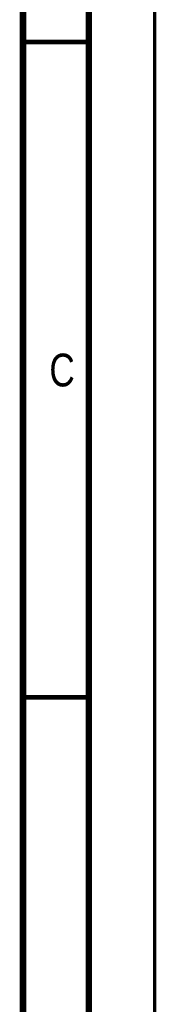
# Model space of a CAD drawing. Header units: millimetres. Extents: x 0 to 420, y 0 to 297.
# Tile 19 of 31: x 410 to 420, y 124 to 199. Entities that reach past the tile are written whole.
import ezdxf

# ---------------------------------------------------------------- set-up
doc = ezdxf.new("R2010")
doc.units = ezdxf.units.MM
doc.header["$LTSCALE"] = 23.1
doc.layers.add('T-EM12-T00-200-LINE_DXF_FORMAT', color=7, linetype='CONTINUOUS')
doc.styles.get("Standard").update_dxf_attribs({"font": 'txt', "width": 0.8})

msp = doc.modelspace()

# ---------------------------------------------------------------- linework, layer by layer
at = {"layer": 'T-EM12-T00-200-LINE_DXF_FORMAT', "color": 9, "linetype": 'Continuous', "const_width": 0.25}
msp.add_lwpolyline([(420, 0), (420, 297)], dxfattribs=at)
at = {"layer": 'T-EM12-T00-200-LINE_DXF_FORMAT', "color": 7, "linetype": 'Continuous'}
for points, const_width in [([(415, 8), (415, 292)], 0.5), ([(410, 13), (410, 287)], 0.5), ([(410, 197.5), (415, 197.5)], 0.35), ([(410, 147.5), (415, 147.5)], 0.35)]:
    msp.add_lwpolyline(points, dxfattribs=dict(at, const_width=const_width))

# ---------------------------------------------------------------- texts
at = {"layer": 'T-EM12-T00-200-LINE_DXF_FORMAT', "color": 5, "linetype": 'Continuous', "insert": (412, 173.7288), "char_height": 2.5, "width": 3.125, "attachment_point": 1, "line_spacing_factor": 0.9}
msp.add_mtext('C', dxfattribs=at)

doc.saveas('drawing.dxf')
